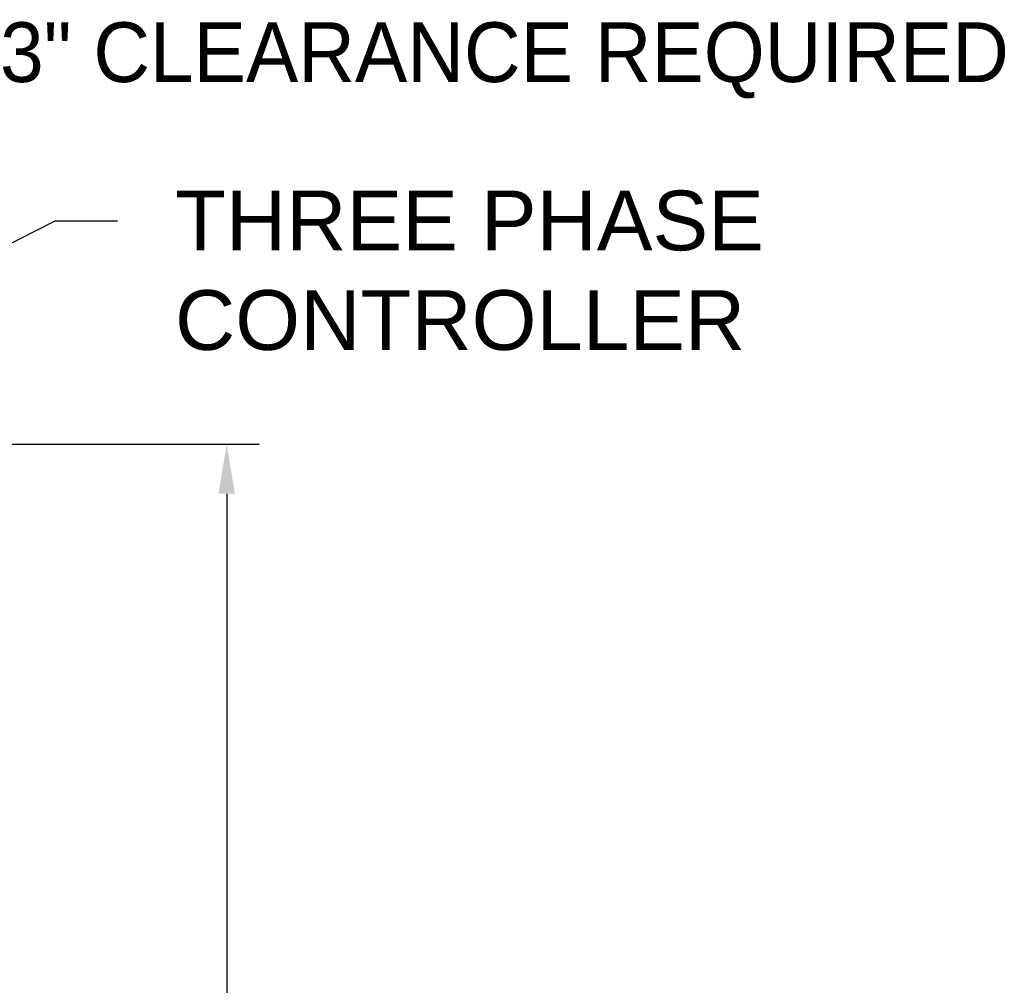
# Model space of a CAD drawing. Header units: inches. Extents: x 170 to 288, y 234 to 248.
# Tile 143 of 192: x 207.85 to 209.4, y 241.3 to 242.82. Entities that reach past the tile are written whole.
import ezdxf
from ezdxf import colors
from ezdxf.entities.mleader import LeaderData, LeaderLine
from ezdxf.math import Vec2, Vec3

# ---------------------------------------------------------------- set-up
doc = ezdxf.new("R2010")
doc.units = ezdxf.units.IN
doc.header["$LTSCALE"] = 0.25
doc.header["$MEASUREMENT"] = 0
doc.layers.add('ANNOTATIONS', color=1, linetype='Continuous')
doc.styles.add('ARIAL', font='arial.ttf', dxfattribs={"height": 0.09375})

msp = doc.modelspace()

# ---------------------------------------------------------------- linework, layer by layer
at = {"layer": 'ANNOTATIONS'}
for p, q in [((207.1787, 242.15375), (208.22965, 242.15375)), ((208.17855, 242.07608), (208.17855, 241.27566))]:
    msp.add_line(p, q, dxfattribs=at)
msp.add_solid([(208.16561, 242.07608), (208.1915, 242.07608), (208.17855, 242.15375)], dxfattribs=at)

# ---------------------------------------------------------------- texts
at = {"layer": 'ANNOTATIONS', "insert": (209.40654, 242.75634), "char_height": 0.09375, "attachment_point": 6, "style": 'ARIAL'}
msp.add_mtext('3" CLEARANCE REQUIRED', dxfattribs=at)

# ---------------------------------------------------------------- leaders
at = {"layer": 'ANNOTATIONS'}
ml = msp.add_multileader_mtext('Standard', dxfattribs=at)
ml.set_content('THREE PHASE\\PCONTROLLER', color=256, style='ARIAL')
ml.set_leader_properties()
ml.build(insert=Vec2(0, 0))
ml.multileader.update_dxf_attribs({"dogleg_length": 0.36, "arrow_head_size": 0.09375})
ctx = ml.context
ctx.base_point, ctx.char_height, ctx.arrow_head_size, ctx.landing_gap_size, ctx.plane_origin = Vec3(208.00739, 242.50429), 0.09375, 0.09375, 0.09, Vec3(206.92545, 242.20732)
notes = []
notes.append((ctx, [(0, (1, 1, 0), (207.90943, 242.50429), (1, 0), 0.09796, [(0, [(207.40003, 242.24603)], 0, [])])]))
ctx.mtext.insert, ctx.mtext.flow_direction = Vec3(208.09739, 242.55196), 5
for ctx, leaders in notes:
    for number, flags, end, landing, length, lines in leaders:
        leader = LeaderData()
        leader.index, (leader.has_last_leader_line, leader.has_dogleg_vector, leader.attachment_direction) = number, flags
        leader.last_leader_point, leader.dogleg_vector, leader.dogleg_length = Vec3(end), Vec3(landing), length
        for number, points, colour, breaks in lines:
            line = LeaderLine()
            line.index, line.vertices, line.color, line.breaks = number, Vec3.list(points), colors.encode_raw_color(colour), breaks
            leader.lines.append(line)
        ctx.leaders.append(leader)

doc.saveas('drawing.dxf')
